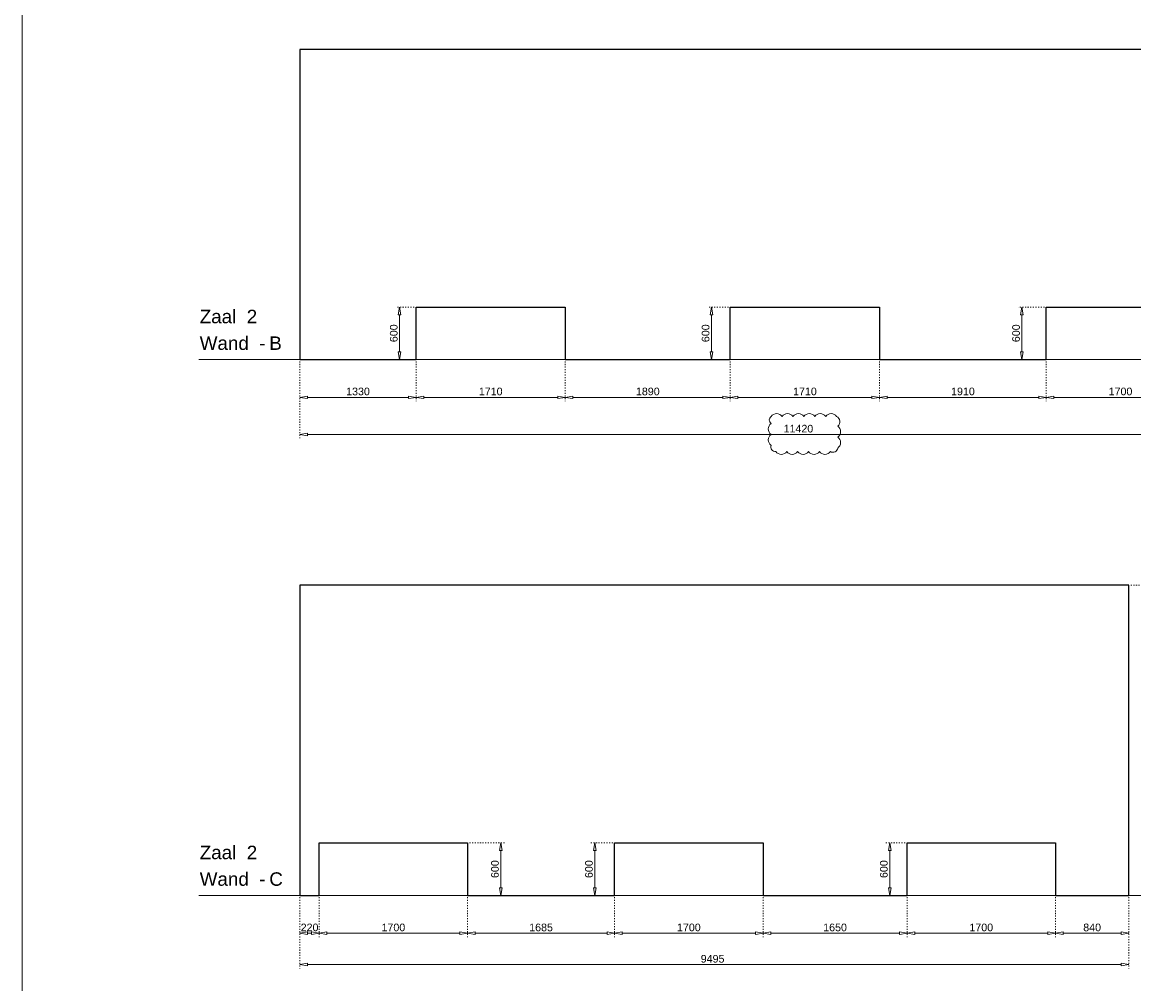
# Model space of a CAD drawing. Header units: millimetres. Extents: x 91086 to 300562, y -68316 to 28747.
# Tile 21 of 61: x 131257 to 143991, y 4794 to 15803. Entities that reach past the tile are written whole.
import ezdxf

# ---------------------------------------------------------------- set-up
doc = ezdxf.new("R2010")
doc.units = ezdxf.units.MM
doc.linetypes.add('ACAD_ISO03W100', pattern=[30, 12, -18])
doc.layers.get('Defpoints').update_dxf_attribs({"lineweight": 0})
for name, color, linetype, lineweight in [('25-Staal-B', 150, 'Continuous', 25), ('^ 0-Staal-txt', 7, 'Continuous', 0), ('Layer1', 252, 'Continuous', 0)]:
    doc.layers.add(name, color=color, linetype=linetype, lineweight=lineweight)
doc.layers.add('kanteband', color=7, linetype='Continuous', lineweight=0, true_color=0xd2f456)
doc.styles.add('Arial', font='arial.ttf')
doc.dimstyles.new('dim-11', dxfattribs={"dimscale": 35, "dimtxt": 2.5, "dimasz": 2.5, "dimexe": 1.25, "dimexo": 0.625, "dimtad": 1, "dimdec": 0, "dimtxsty": 'Arial', "dimblk": 'CLOSEDBLANK', "dimcen": 3, "dimclrd": 252, "dimclre": 252, "dimclrt": 7, "dimadec": 0, "dimazin": 0, "dimtfac": 1, "dimtdec": 0, "dimtmove": 0, "dimatfit": 3, "dimldrblk": 'CLOSEDBLANK', "dimfxl": 1, "dimlwd": 0, "dimlwe": 0, "dimarcsym": 0})

# ---------------------------------------------------------------- blocks, each defined once
blk = doc.blocks.new('_ClosedBlank')
at = {"color": 0, "linetype": 'ByBlock', "lineweight": -2}
for p, q in [((-1, 0.17), (0, 0)), ((-1, 0.17), (-1, -0.17)), ((0, 0), (-1, -0.17))]:
    blk.add_line(p, q, dxfattribs=at)
blk = doc.blocks.new('*D46')
at = {"layer": '25-Staal-B', "color": 252, "linetype": 'ACAD_ISO03W100', "lineweight": 0, "transparency": 16777216}
for p, q in [((134439, 11920), (134439, 11464)), ((135769, 11920), (135769, 11464))]:
    blk.add_line(p, q, dxfattribs=at)
at = {"layer": '25-Staal-B', "color": 252, "lineweight": 0, "transparency": 16777216}
blk.add_line((134526, 11508), (135681, 11508), dxfattribs=at)
at = {"layer": 'Defpoints', "color": 0, "transparency": 16777216}
for p in [(134439, 11942), (135769, 11942), (135769, 11508)]:
    blk.add_point(p, dxfattribs=at)
at = {"layer": '25-Staal-B', "color": 252, "lineweight": 0, "transparency": 16777216, "xscale": 87.5, "yscale": 87.5, "zscale": 87.5, "rotation": 180}
blk.add_blockref('_ClosedBlank', (134439, 11508), dxfattribs=at)
at = {"layer": '25-Staal-B', "color": 252, "lineweight": 0, "transparency": 16777216, "xscale": 87.5, "yscale": 87.5, "zscale": 87.5}
blk.add_blockref('_ClosedBlank', (135769, 11508), dxfattribs=at)
at = {"layer": '25-Staal-B', "color": 7, "transparency": 16777216, "insert": (135104, 11575), "char_height": 87.5, "attachment_point": 5, "style": 'Arial'}
blk.add_mtext('1330', dxfattribs=at)
blk = doc.blocks.new('*D47')
at = {"layer": '25-Staal-B', "color": 252, "linetype": 'ACAD_ISO03W100', "lineweight": 0, "transparency": 16777216}
for p, q in [((135769, 11920), (135769, 11464)), ((137479, 11920), (137479, 11464))]:
    blk.add_line(p, q, dxfattribs=at)
at = {"layer": '25-Staal-B', "color": 252, "lineweight": 0, "transparency": 16777216}
blk.add_line((135856, 11508), (137391, 11508), dxfattribs=at)
at = {"layer": 'Defpoints', "color": 0, "transparency": 16777216}
for p in [(135769, 11942), (137479, 11942), (137479, 11508)]:
    blk.add_point(p, dxfattribs=at)
at = {"layer": '25-Staal-B', "color": 252, "lineweight": 0, "transparency": 16777216, "xscale": 87.5, "yscale": 87.5, "zscale": 87.5, "rotation": 180}
blk.add_blockref('_ClosedBlank', (135769, 11508), dxfattribs=at)
at = {"layer": '25-Staal-B', "color": 252, "lineweight": 0, "transparency": 16777216, "xscale": 87.5, "yscale": 87.5, "zscale": 87.5}
blk.add_blockref('_ClosedBlank', (137479, 11508), dxfattribs=at)
at = {"layer": '25-Staal-B', "color": 7, "transparency": 16777216, "insert": (136624, 11575), "char_height": 87.5, "attachment_point": 5, "style": 'Arial'}
blk.add_mtext('1710', dxfattribs=at)
blk = doc.blocks.new('*D48')
at = {"layer": '25-Staal-B', "color": 252, "linetype": 'ACAD_ISO03W100', "lineweight": 0, "transparency": 16777216}
for p, q in [((137479, 11920), (137479, 11464)), ((139369, 11920), (139369, 11464))]:
    blk.add_line(p, q, dxfattribs=at)
at = {"layer": '25-Staal-B', "color": 252, "lineweight": 0, "transparency": 16777216}
blk.add_line((137566, 11508), (139281, 11508), dxfattribs=at)
at = {"layer": 'Defpoints', "color": 0, "transparency": 16777216}
for p in [(137479, 11942), (139369, 11942), (139369, 11508)]:
    blk.add_point(p, dxfattribs=at)
at = {"layer": '25-Staal-B', "color": 252, "lineweight": 0, "transparency": 16777216, "xscale": 87.5, "yscale": 87.5, "zscale": 87.5, "rotation": 180}
blk.add_blockref('_ClosedBlank', (137479, 11508), dxfattribs=at)
at = {"layer": '25-Staal-B', "color": 252, "lineweight": 0, "transparency": 16777216, "xscale": 87.5, "yscale": 87.5, "zscale": 87.5}
blk.add_blockref('_ClosedBlank', (139369, 11508), dxfattribs=at)
at = {"layer": '25-Staal-B', "color": 7, "transparency": 16777216, "insert": (138424, 11575), "char_height": 87.5, "attachment_point": 5, "style": 'Arial'}
blk.add_mtext('1890', dxfattribs=at)
blk = doc.blocks.new('*D49')
at = {"layer": '25-Staal-B', "color": 252, "linetype": 'ACAD_ISO03W100', "lineweight": 0, "transparency": 16777216}
for p, q in [((134439, 11920), (134439, 11039)), ((145859, 11920), (145859, 11039))]:
    blk.add_line(p, q, dxfattribs=at)
at = {"layer": '25-Staal-B', "color": 252, "lineweight": 0, "transparency": 16777216}
blk.add_line((134526, 11082), (145771, 11082), dxfattribs=at)
at = {"layer": 'Defpoints', "color": 0, "transparency": 16777216}
for p in [(134439, 11942), (145859, 11942), (145859, 11082)]:
    blk.add_point(p, dxfattribs=at)
at = {"layer": '25-Staal-B', "color": 252, "lineweight": 0, "transparency": 16777216, "xscale": 87.5, "yscale": 87.5, "zscale": 87.5, "rotation": 180}
blk.add_blockref('_ClosedBlank', (134439, 11082), dxfattribs=at)
at = {"layer": '25-Staal-B', "color": 252, "lineweight": 0, "transparency": 16777216, "xscale": 87.5, "yscale": 87.5, "zscale": 87.5}
blk.add_blockref('_ClosedBlank', (145859, 11082), dxfattribs=at)
at = {"layer": '25-Staal-B', "color": 7, "transparency": 16777216, "insert": (140149, 11149), "char_height": 87.5, "attachment_point": 5, "style": 'Arial'}
blk.add_mtext('11420', dxfattribs=at)
blk = doc.blocks.new('*D50')
at = {"layer": '25-Staal-B', "color": 252, "linetype": 'ACAD_ISO03W100', "lineweight": 0, "transparency": 16777216}
for p, q in [((139369, 11920), (139369, 11464)), ((141079, 11920), (141079, 11464))]:
    blk.add_line(p, q, dxfattribs=at)
at = {"layer": '25-Staal-B', "color": 252, "lineweight": 0, "transparency": 16777216}
blk.add_line((139456, 11508), (140991, 11508), dxfattribs=at)
at = {"layer": 'Defpoints', "color": 0, "transparency": 16777216}
for p in [(139369, 11942), (141079, 11942), (141079, 11508)]:
    blk.add_point(p, dxfattribs=at)
at = {"layer": '25-Staal-B', "color": 252, "lineweight": 0, "transparency": 16777216, "xscale": 87.5, "yscale": 87.5, "zscale": 87.5, "rotation": 180}
blk.add_blockref('_ClosedBlank', (139369, 11508), dxfattribs=at)
at = {"layer": '25-Staal-B', "color": 252, "lineweight": 0, "transparency": 16777216, "xscale": 87.5, "yscale": 87.5, "zscale": 87.5}
blk.add_blockref('_ClosedBlank', (141079, 11508), dxfattribs=at)
at = {"layer": '25-Staal-B', "color": 7, "transparency": 16777216, "insert": (140224, 11575), "char_height": 87.5, "attachment_point": 5, "style": 'Arial'}
blk.add_mtext('1710', dxfattribs=at)
blk = doc.blocks.new('*D51')
at = {"layer": '25-Staal-B', "color": 252, "linetype": 'ACAD_ISO03W100', "lineweight": 0, "transparency": 16777216}
for p, q in [((141079, 11920), (141079, 11464)), ((142989, 11920), (142989, 11464))]:
    blk.add_line(p, q, dxfattribs=at)
at = {"layer": '25-Staal-B', "color": 252, "lineweight": 0, "transparency": 16777216}
blk.add_line((142901, 11508), (141166, 11508), dxfattribs=at)
at = {"layer": 'Defpoints', "color": 0, "transparency": 16777216}
for p in [(141079, 11942), (142989, 11942), (141079, 11508)]:
    blk.add_point(p, dxfattribs=at)
at = {"layer": '25-Staal-B', "color": 252, "lineweight": 0, "transparency": 16777216, "xscale": 87.5, "yscale": 87.5, "zscale": 87.5, "rotation": 180}
blk.add_blockref('_ClosedBlank', (141079, 11508), dxfattribs=at)
at = {"layer": '25-Staal-B', "color": 252, "lineweight": 0, "transparency": 16777216, "xscale": 87.5, "yscale": 87.5, "zscale": 87.5}
blk.add_blockref('_ClosedBlank', (142989, 11508), dxfattribs=at)
at = {"layer": '25-Staal-B', "color": 7, "transparency": 16777216, "insert": (142034, 11575), "char_height": 87.5, "attachment_point": 5, "style": 'Arial'}
blk.add_mtext('1910', dxfattribs=at)
blk = doc.blocks.new('*D52')
at = {"layer": '25-Staal-B', "color": 252, "linetype": 'ACAD_ISO03W100', "lineweight": 0, "transparency": 16777216}
for p, q in [((142989, 11920), (142989, 11464)), ((144689, 11920), (144689, 11464))]:
    blk.add_line(p, q, dxfattribs=at)
at = {"layer": '25-Staal-B', "color": 252, "lineweight": 0, "transparency": 16777216}
blk.add_line((143076, 11508), (144601, 11508), dxfattribs=at)
at = {"layer": 'Defpoints', "color": 0, "transparency": 16777216}
for p in [(142989, 11942), (144689, 11942), (144689, 11508)]:
    blk.add_point(p, dxfattribs=at)
at = {"layer": '25-Staal-B', "color": 252, "lineweight": 0, "transparency": 16777216, "xscale": 87.5, "yscale": 87.5, "zscale": 87.5, "rotation": 180}
blk.add_blockref('_ClosedBlank', (142989, 11508), dxfattribs=at)
at = {"layer": '25-Staal-B', "color": 252, "lineweight": 0, "transparency": 16777216, "xscale": 87.5, "yscale": 87.5, "zscale": 87.5}
blk.add_blockref('_ClosedBlank', (144689, 11508), dxfattribs=at)
at = {"layer": '25-Staal-B', "color": 7, "transparency": 16777216, "insert": (143839, 11575), "char_height": 87.5, "attachment_point": 5, "style": 'Arial'}
blk.add_mtext('1700', dxfattribs=at)
blk = doc.blocks.new('*D54')
at = {"layer": '25-Staal-B', "color": 252, "linetype": 'ACAD_ISO03W100', "lineweight": 0, "transparency": 16777216}
for p, q in [((134439, 5784), (134439, 5328)), ((134659, 5784), (134659, 5328))]:
    blk.add_line(p, q, dxfattribs=at)
at = {"layer": '25-Staal-B', "color": 252, "lineweight": 0, "transparency": 16777216}
blk.add_line((134526, 5372), (134571, 5372), dxfattribs=at)
at = {"layer": 'Defpoints', "color": 0, "transparency": 16777216}
for p in [(134439, 5806), (134659, 5806), (134659, 5372)]:
    blk.add_point(p, dxfattribs=at)
at = {"layer": '25-Staal-B', "color": 252, "lineweight": 0, "transparency": 16777216, "xscale": 87.5, "yscale": 87.5, "zscale": 87.5, "rotation": 180}
blk.add_blockref('_ClosedBlank', (134439, 5372), dxfattribs=at)
at = {"layer": '25-Staal-B', "color": 252, "lineweight": 0, "transparency": 16777216, "xscale": 87.5, "yscale": 87.5, "zscale": 87.5}
blk.add_blockref('_ClosedBlank', (134659, 5372), dxfattribs=at)
at = {"layer": '25-Staal-B', "color": 7, "transparency": 16777216, "insert": (134549, 5438), "char_height": 87.5, "attachment_point": 5, "style": 'Arial'}
blk.add_mtext('220', dxfattribs=at)
blk = doc.blocks.new('*D55')
at = {"layer": '25-Staal-B', "color": 252, "linetype": 'ACAD_ISO03W100', "lineweight": 0, "transparency": 16777216}
for p, q in [((134659, 5784), (134659, 5328)), ((136359, 5784), (136359, 5328))]:
    blk.add_line(p, q, dxfattribs=at)
at = {"layer": '25-Staal-B', "color": 252, "lineweight": 0, "transparency": 16777216}
blk.add_line((134746, 5372), (136271, 5372), dxfattribs=at)
at = {"layer": 'Defpoints', "color": 0, "transparency": 16777216}
for p in [(134659, 5806), (136359, 5806), (136359, 5372)]:
    blk.add_point(p, dxfattribs=at)
at = {"layer": '25-Staal-B', "color": 252, "lineweight": 0, "transparency": 16777216, "xscale": 87.5, "yscale": 87.5, "zscale": 87.5, "rotation": 180}
blk.add_blockref('_ClosedBlank', (134659, 5372), dxfattribs=at)
at = {"layer": '25-Staal-B', "color": 252, "lineweight": 0, "transparency": 16777216, "xscale": 87.5, "yscale": 87.5, "zscale": 87.5}
blk.add_blockref('_ClosedBlank', (136359, 5372), dxfattribs=at)
at = {"layer": '25-Staal-B', "color": 7, "transparency": 16777216, "insert": (135509, 5438), "char_height": 87.5, "attachment_point": 5, "style": 'Arial'}
blk.add_mtext('1700', dxfattribs=at)
blk = doc.blocks.new('*D56')
at = {"layer": '25-Staal-B', "color": 252, "linetype": 'ACAD_ISO03W100', "lineweight": 0, "transparency": 16777216}
for p, q in [((136359, 5784), (136359, 5328)), ((138044, 5784), (138044, 5328))]:
    blk.add_line(p, q, dxfattribs=at)
at = {"layer": '25-Staal-B', "color": 252, "lineweight": 0, "transparency": 16777216}
blk.add_line((136446, 5372), (137956, 5372), dxfattribs=at)
at = {"layer": 'Defpoints', "color": 0, "transparency": 16777216}
for p in [(136359, 5806), (138044, 5806), (138044, 5372)]:
    blk.add_point(p, dxfattribs=at)
at = {"layer": '25-Staal-B', "color": 252, "lineweight": 0, "transparency": 16777216, "xscale": 87.5, "yscale": 87.5, "zscale": 87.5, "rotation": 180}
blk.add_blockref('_ClosedBlank', (136359, 5372), dxfattribs=at)
at = {"layer": '25-Staal-B', "color": 252, "lineweight": 0, "transparency": 16777216, "xscale": 87.5, "yscale": 87.5, "zscale": 87.5}
blk.add_blockref('_ClosedBlank', (138044, 5372), dxfattribs=at)
at = {"layer": '25-Staal-B', "color": 7, "transparency": 16777216, "insert": (137201, 5438), "char_height": 87.5, "attachment_point": 5, "style": 'Arial'}
blk.add_mtext('1685', dxfattribs=at)
blk = doc.blocks.new('*D57')
at = {"layer": '25-Staal-B', "color": 252, "linetype": 'ACAD_ISO03W100', "lineweight": 0, "transparency": 16777216}
for p, q in [((134439, 5784), (134439, 4969)), ((143934, 5784), (143934, 4969))]:
    blk.add_line(p, q, dxfattribs=at)
at = {"layer": '25-Staal-B', "color": 252, "lineweight": 0, "transparency": 16777216}
blk.add_line((134526, 5013), (143846, 5013), dxfattribs=at)
at = {"layer": 'Defpoints', "color": 0, "transparency": 16777216}
for p in [(134439, 5806), (143934, 5806), (143934, 5013)]:
    blk.add_point(p, dxfattribs=at)
at = {"layer": '25-Staal-B', "color": 252, "lineweight": 0, "transparency": 16777216, "xscale": 87.5, "yscale": 87.5, "zscale": 87.5, "rotation": 180}
blk.add_blockref('_ClosedBlank', (134439, 5013), dxfattribs=at)
at = {"layer": '25-Staal-B', "color": 252, "lineweight": 0, "transparency": 16777216, "xscale": 87.5, "yscale": 87.5, "zscale": 87.5}
blk.add_blockref('_ClosedBlank', (143934, 5013), dxfattribs=at)
at = {"layer": '25-Staal-B', "color": 7, "transparency": 16777216, "insert": (139166, 5079), "char_height": 87.5, "attachment_point": 5, "style": 'Arial'}
blk.add_mtext('9495', dxfattribs=at)
blk = doc.blocks.new('*D58')
at = {"layer": '25-Staal-B', "color": 252, "linetype": 'ACAD_ISO03W100', "lineweight": 0, "transparency": 16777216}
for p, q in [((138044, 5784), (138044, 5328)), ((139744, 5784), (139744, 5328))]:
    blk.add_line(p, q, dxfattribs=at)
at = {"layer": '25-Staal-B', "color": 252, "lineweight": 0, "transparency": 16777216}
blk.add_line((138131, 5372), (139656, 5372), dxfattribs=at)
at = {"layer": 'Defpoints', "color": 0, "transparency": 16777216}
for p in [(138044, 5806), (139744, 5806), (139744, 5372)]:
    blk.add_point(p, dxfattribs=at)
at = {"layer": '25-Staal-B', "color": 252, "lineweight": 0, "transparency": 16777216, "xscale": 87.5, "yscale": 87.5, "zscale": 87.5, "rotation": 180}
blk.add_blockref('_ClosedBlank', (138044, 5372), dxfattribs=at)
at = {"layer": '25-Staal-B', "color": 252, "lineweight": 0, "transparency": 16777216, "xscale": 87.5, "yscale": 87.5, "zscale": 87.5}
blk.add_blockref('_ClosedBlank', (139744, 5372), dxfattribs=at)
at = {"layer": '25-Staal-B', "color": 7, "transparency": 16777216, "insert": (138894, 5438), "char_height": 87.5, "attachment_point": 5, "style": 'Arial'}
blk.add_mtext('1700', dxfattribs=at)
blk = doc.blocks.new('*D59')
at = {"layer": '25-Staal-B', "color": 252, "linetype": 'ACAD_ISO03W100', "lineweight": 0, "transparency": 16777216}
for p, q in [((139744, 5784), (139744, 5328)), ((141394, 5784), (141394, 5328))]:
    blk.add_line(p, q, dxfattribs=at)
at = {"layer": '25-Staal-B', "color": 252, "lineweight": 0, "transparency": 16777216}
blk.add_line((141306, 5372), (139831, 5372), dxfattribs=at)
at = {"layer": 'Defpoints', "color": 0, "transparency": 16777216}
for p in [(139744, 5806), (141394, 5806), (139744, 5372)]:
    blk.add_point(p, dxfattribs=at)
at = {"layer": '25-Staal-B', "color": 252, "lineweight": 0, "transparency": 16777216, "xscale": 87.5, "yscale": 87.5, "zscale": 87.5, "rotation": 180}
blk.add_blockref('_ClosedBlank', (139744, 5372), dxfattribs=at)
at = {"layer": '25-Staal-B', "color": 252, "lineweight": 0, "transparency": 16777216, "xscale": 87.5, "yscale": 87.5, "zscale": 87.5}
blk.add_blockref('_ClosedBlank', (141394, 5372), dxfattribs=at)
at = {"layer": '25-Staal-B', "color": 7, "transparency": 16777216, "insert": (140569, 5438), "char_height": 87.5, "attachment_point": 5, "style": 'Arial'}
blk.add_mtext('1650', dxfattribs=at)
blk = doc.blocks.new('*D60')
at = {"layer": '25-Staal-B', "color": 252, "linetype": 'ACAD_ISO03W100', "lineweight": 0, "transparency": 16777216}
for p, q in [((141394, 5784), (141394, 5328)), ((143094, 5784), (143094, 5328))]:
    blk.add_line(p, q, dxfattribs=at)
at = {"layer": '25-Staal-B', "color": 252, "lineweight": 0, "transparency": 16777216}
blk.add_line((141481, 5372), (143006, 5372), dxfattribs=at)
at = {"layer": 'Defpoints', "color": 0, "transparency": 16777216}
for p in [(141394, 5806), (143094, 5806), (143094, 5372)]:
    blk.add_point(p, dxfattribs=at)
at = {"layer": '25-Staal-B', "color": 252, "lineweight": 0, "transparency": 16777216, "xscale": 87.5, "yscale": 87.5, "zscale": 87.5, "rotation": 180}
blk.add_blockref('_ClosedBlank', (141394, 5372), dxfattribs=at)
at = {"layer": '25-Staal-B', "color": 252, "lineweight": 0, "transparency": 16777216, "xscale": 87.5, "yscale": 87.5, "zscale": 87.5}
blk.add_blockref('_ClosedBlank', (143094, 5372), dxfattribs=at)
at = {"layer": '25-Staal-B', "color": 7, "transparency": 16777216, "insert": (142244, 5438), "char_height": 87.5, "attachment_point": 5, "style": 'Arial'}
blk.add_mtext('1700', dxfattribs=at)
blk = doc.blocks.new('*D61')
at = {"layer": '25-Staal-B', "color": 252, "linetype": 'ACAD_ISO03W100', "lineweight": 0, "transparency": 16777216}
for p, q in [((143094, 5784), (143094, 5328)), ((143934, 5784), (143934, 5328))]:
    blk.add_line(p, q, dxfattribs=at)
at = {"layer": '25-Staal-B', "color": 252, "lineweight": 0, "transparency": 16777216}
blk.add_line((143181, 5372), (143846, 5372), dxfattribs=at)
at = {"layer": 'Defpoints', "color": 0, "transparency": 16777216}
for p in [(143094, 5806), (143934, 5806), (143934, 5372)]:
    blk.add_point(p, dxfattribs=at)
at = {"layer": '25-Staal-B', "color": 252, "lineweight": 0, "transparency": 16777216, "xscale": 87.5, "yscale": 87.5, "zscale": 87.5, "rotation": 180}
blk.add_blockref('_ClosedBlank', (143094, 5372), dxfattribs=at)
at = {"layer": '25-Staal-B', "color": 252, "lineweight": 0, "transparency": 16777216, "xscale": 87.5, "yscale": 87.5, "zscale": 87.5}
blk.add_blockref('_ClosedBlank', (143934, 5372), dxfattribs=at)
at = {"layer": '25-Staal-B', "color": 7, "transparency": 16777216, "insert": (143514, 5438), "char_height": 87.5, "attachment_point": 5, "style": 'Arial'}
blk.add_mtext('840', dxfattribs=at)
blk = doc.blocks.new('*D62')
at = {"layer": '25-Staal-B', "color": 252, "linetype": 'ACAD_ISO03W100', "lineweight": 0, "transparency": 16777216}
for p, q in [((136381, 6406), (136783, 6406)), ((136381, 5806), (136783, 5806))]:
    blk.add_line(p, q, dxfattribs=at)
at = {"layer": '25-Staal-B', "color": 252, "lineweight": 0, "transparency": 16777216}
blk.add_line((136739, 6318), (136739, 5893), dxfattribs=at)
at = {"layer": 'Defpoints', "color": 0, "transparency": 16777216}
for p in [(136359, 6406), (136359, 5806), (136739, 5806)]:
    blk.add_point(p, dxfattribs=at)
at = {"layer": '25-Staal-B', "color": 252, "lineweight": 0, "transparency": 16777216, "xscale": 87.5, "yscale": 87.5, "zscale": 87.5}
for p, rotation in [((136739, 6406), 90), ((136739, 5806), 270)]:
    blk.add_blockref('_ClosedBlank', p, dxfattribs=dict(at, rotation=rotation))
at = {"layer": '25-Staal-B', "color": 7, "transparency": 16777216, "insert": (136673, 6106), "char_height": 87.5, "attachment_point": 5, "rotation": 90, "style": 'Arial'}
blk.add_mtext('600', dxfattribs=at)
blk = doc.blocks.new('*D64')
at = {"layer": '25-Staal-B', "color": 252, "linetype": 'ACAD_ISO03W100', "lineweight": 0, "transparency": 16777216}
for p, q in [((143956, 9356), (144399, 9356)), ((143956, 5806), (144399, 5806))]:
    blk.add_line(p, q, dxfattribs=at)
at = {"layer": '25-Staal-B', "color": 252, "lineweight": 0, "transparency": 16777216}
blk.add_line((144355, 5893), (144355, 9268), dxfattribs=at)
at = {"layer": 'Defpoints', "color": 0, "transparency": 16777216}
for p in [(143934, 9356), (144355, 9356), (143934, 5806)]:
    blk.add_point(p, dxfattribs=at)
at = {"layer": '25-Staal-B', "color": 252, "lineweight": 0, "transparency": 16777216, "xscale": 87.5, "yscale": 87.5, "zscale": 87.5}
for p, rotation in [((144355, 9356), 90), ((144355, 5806), 270)]:
    blk.add_blockref('_ClosedBlank', p, dxfattribs=dict(at, rotation=rotation))
at = {"layer": '25-Staal-B', "color": 7, "transparency": 16777216, "insert": (144288, 7581), "char_height": 87.5, "attachment_point": 5, "rotation": 90, "style": 'Arial'}
blk.add_mtext('3550', dxfattribs=at)
blk = doc.blocks.new('*D254')
at = {"layer": '25-Staal-B', "color": 252, "linetype": 'ACAD_ISO03W100', "lineweight": 0, "transparency": 16777216}
for p, q in [((135747, 12542), (135537, 12542)), ((135747, 11942), (135537, 11942))]:
    blk.add_line(p, q, dxfattribs=at)
at = {"layer": '25-Staal-B', "color": 252, "lineweight": 0, "transparency": 16777216}
blk.add_line((135580, 12030), (135580, 12455), dxfattribs=at)
at = {"layer": 'Defpoints', "color": 0, "transparency": 16777216}
for p in [(135580, 12542), (135769, 12542), (135769, 11942)]:
    blk.add_point(p, dxfattribs=at)
at = {"layer": '25-Staal-B', "color": 252, "lineweight": 0, "transparency": 16777216, "xscale": 87.5, "yscale": 87.5, "zscale": 87.5}
for p, rotation in [((135580, 12542), 90), ((135580, 11942), 270)]:
    blk.add_blockref('_ClosedBlank', p, dxfattribs=dict(at, rotation=rotation))
at = {"layer": '25-Staal-B', "color": 7, "transparency": 16777216, "insert": (135514, 12242), "char_height": 87.5, "attachment_point": 5, "rotation": 90, "style": 'Arial'}
blk.add_mtext('600', dxfattribs=at)
blk = doc.blocks.new('*D255')
at = {"layer": '25-Staal-B', "color": 252, "linetype": 'ACAD_ISO03W100', "lineweight": 0, "transparency": 16777216}
for p, q in [((139347, 12542), (139109, 12542)), ((139347, 11942), (139109, 11942))]:
    blk.add_line(p, q, dxfattribs=at)
at = {"layer": '25-Staal-B', "color": 252, "lineweight": 0, "transparency": 16777216}
blk.add_line((139153, 12030), (139153, 12455), dxfattribs=at)
at = {"layer": 'Defpoints', "color": 0, "transparency": 16777216}
for p in [(139153, 12542), (139369, 12542), (139369, 11942)]:
    blk.add_point(p, dxfattribs=at)
at = {"layer": '25-Staal-B', "color": 252, "lineweight": 0, "transparency": 16777216, "xscale": 87.5, "yscale": 87.5, "zscale": 87.5}
for p, rotation in [((139153, 12542), 90), ((139153, 11942), 270)]:
    blk.add_blockref('_ClosedBlank', p, dxfattribs=dict(at, rotation=rotation))
at = {"layer": '25-Staal-B', "color": 7, "transparency": 16777216, "insert": (139086, 12242), "char_height": 87.5, "attachment_point": 5, "rotation": 90, "style": 'Arial'}
blk.add_mtext('600', dxfattribs=at)
blk = doc.blocks.new('*D256')
at = {"layer": '25-Staal-B', "color": 252, "linetype": 'ACAD_ISO03W100', "lineweight": 0, "transparency": 16777216}
for p, q in [((142967, 12542), (142666, 12542)), ((142967, 11942), (142666, 11942))]:
    blk.add_line(p, q, dxfattribs=at)
at = {"layer": '25-Staal-B', "color": 252, "lineweight": 0, "transparency": 16777216}
blk.add_line((142709, 12455), (142709, 12030), dxfattribs=at)
at = {"layer": 'Defpoints', "color": 0, "transparency": 16777216}
for p in [(142989, 12542), (142709, 11942), (142989, 11942)]:
    blk.add_point(p, dxfattribs=at)
at = {"layer": '25-Staal-B', "color": 252, "lineweight": 0, "transparency": 16777216, "xscale": 87.5, "yscale": 87.5, "zscale": 87.5}
for p, rotation in [((142709, 12542), 90), ((142709, 11942), 270)]:
    blk.add_blockref('_ClosedBlank', p, dxfattribs=dict(at, rotation=rotation))
at = {"layer": '25-Staal-B', "color": 7, "transparency": 16777216, "insert": (142643, 12242), "char_height": 87.5, "attachment_point": 5, "rotation": 90, "style": 'Arial'}
blk.add_mtext('600', dxfattribs=at)
blk = doc.blocks.new('*D257')
at = {"layer": '25-Staal-B', "color": 252, "linetype": 'ACAD_ISO03W100', "lineweight": 0, "transparency": 16777216}
for p, q in [((138022, 6406), (137773, 6406)), ((138022, 5806), (137773, 5806))]:
    blk.add_line(p, q, dxfattribs=at)
at = {"layer": '25-Staal-B', "color": 252, "lineweight": 0, "transparency": 16777216}
blk.add_line((137816, 6318), (137816, 5893), dxfattribs=at)
at = {"layer": 'Defpoints', "color": 0, "transparency": 16777216}
for p in [(138044, 6406), (137816, 5806), (138044, 5806)]:
    blk.add_point(p, dxfattribs=at)
at = {"layer": '25-Staal-B', "color": 252, "lineweight": 0, "transparency": 16777216, "xscale": 87.5, "yscale": 87.5, "zscale": 87.5}
for p, rotation in [((137816, 6406), 90), ((137816, 5806), 270)]:
    blk.add_blockref('_ClosedBlank', p, dxfattribs=dict(at, rotation=rotation))
at = {"layer": '25-Staal-B', "color": 7, "transparency": 16777216, "insert": (137750, 6106), "char_height": 87.5, "attachment_point": 5, "rotation": 90, "style": 'Arial'}
blk.add_mtext('600', dxfattribs=at)
blk = doc.blocks.new('*D258')
at = {"layer": '25-Staal-B', "color": 252, "linetype": 'ACAD_ISO03W100', "lineweight": 0, "transparency": 16777216}
for p, q in [((141372, 6406), (141151, 6406)), ((141372, 5806), (141151, 5806))]:
    blk.add_line(p, q, dxfattribs=at)
at = {"layer": '25-Staal-B', "color": 252, "lineweight": 0, "transparency": 16777216}
blk.add_line((141195, 6318), (141195, 5893), dxfattribs=at)
at = {"layer": 'Defpoints', "color": 0, "transparency": 16777216}
for p in [(141394, 6406), (141195, 5806), (141394, 5806)]:
    blk.add_point(p, dxfattribs=at)
at = {"layer": '25-Staal-B', "color": 252, "lineweight": 0, "transparency": 16777216, "xscale": 87.5, "yscale": 87.5, "zscale": 87.5}
for p, rotation in [((141195, 6406), 90), ((141195, 5806), 270)]:
    blk.add_blockref('_ClosedBlank', p, dxfattribs=dict(at, rotation=rotation))
at = {"layer": '25-Staal-B', "color": 7, "transparency": 16777216, "insert": (141128, 6106), "char_height": 87.5, "attachment_point": 5, "rotation": 90, "style": 'Arial'}
blk.add_mtext('600', dxfattribs=at)

msp = doc.modelspace()

# ---------------------------------------------------------------- linework, layer by layer
at = {"layer": '25-Staal-B'}
for points in [[(134438.7, 11942.2), (135768.7, 11942.2), (135768.7, 12542.2), (137478.7, 12542.2), (137478.7, 11942.2), (139368.7, 11942.2), (139368.7, 12542.2), (141078.7, 12542.2), (141078.7, 11942.2), (142988.7, 11942.2), (142988.7, 12542.2), (144688.7, 12542.2), (144688.7, 11942.2), (145858.7, 11942.2), (145858.7, 15492.2), (134438.7, 15492.2)], [(134438.7, 5806), (134658.7, 5806), (134658.7, 6406), (136358.7, 6406), (136358.7, 5806), (138043.7, 5806), (138043.7, 6406), (139743.7, 6406), (139743.7, 5806), (141393.7, 5806), (141393.7, 6406), (143093.7, 6406), (143093.7, 5806), (143933.7, 5806), (143933.7, 9356), (134438.7, 9356)]]:
    msp.add_lwpolyline(points, close=True, dxfattribs=at)
at = {"layer": '^ 0-Staal-txt', "lineweight": 0}
for points in [[(133282.3, 11942.2), (150139.8, 11942.2)], [(133282.3, 5806), (150139.8, 5806)]]:
    msp.add_lwpolyline(points, dxfattribs=at)
at = {"layer": 'kanteband'}
msp.add_lwpolyline([(139836.7, 11289, -0.5205671), (139961.7, 11289, -0.5205671), (140086.7, 11289, -0.5205671), (140211.7, 11289, -0.5205671), (140336.7, 11289, -0.5205671), (140461.7, 11289, -0.5205671), (140586.7, 11289, -0.5205671), (140600.3, 11177.5, -0.5205671), (140600.3, 11052.5, -0.5205671), (140600.3, 10927.5, -0.5205671), (140515.5, 10887.3, -0.5205671), (140390.5, 10887.3, -0.5205671), (140265.5, 10887.3, -0.5205671), (140140.5, 10887.3, -0.5205671), (140015.5, 10887.3, -0.5205671), (139890.5, 10887.3, -0.5205671), (139836.7, 10958.5, -0.5205671), (139836.7, 11083.5, -0.5205671), (139836.7, 11208.5, -0.5205671)], format="xyb", close=True, dxfattribs=at)
at = {"layer": 'Layer1'}
msp.add_lwpolyline([(131257.3, -2338), (131257.3, 25335.3)], dxfattribs=at)

# ---------------------------------------------------------------- texts
at = {"layer": '^ 0-Staal-txt', "lineweight": 0, "style": 'Arial'}
for s, height, p in [('Zaal  2', 154.21, (133290.4, 12356.3)), ('Wand  - ', 154.21, (133290.4, 12051.6)), ('B', 154.2, (134087.5, 12051.6)), ('Zaal  2', 154.21, (133290.4, 6220.1)), ('Wand  - ', 154.21, (133290.4, 5915.4)), ('C', 154.2, (134087.5, 5915.4))]:
    msp.add_text(s, height=height, dxfattribs=at).set_placement(p)

# ---------------------------------------------------------------- dimensions: what is measured, and where the dimension line sits
at = {"layer": '25-Staal-B'}
for base, p1, p2, picture, middle in [((135580.4, 12542.2), (135768.7, 11942.2), (135768.7, 12542.2), '*D254', (135513.8, 12242.2)), ((139152.8, 12542.2), (139368.7, 11942.2), (139368.7, 12542.2), '*D255', (139086.3, 12242.2)), ((142709.3, 11942.2), (142988.7, 12542.2), (142988.7, 11942.2), '*D256', (142642.8, 12242.2)), ((144355, 9356), (143933.7, 5806), (143933.7, 9356), '*D64', (144288.4, 7581)), ((136739.2, 5806), (136358.7, 6406), (136358.7, 5806), '*D62', (136672.6, 6106)), ((137816.4, 5806), (138043.7, 6406), (138043.7, 5806), '*D257', (137749.9, 6106)), ((141194.5, 5806), (141393.7, 6406), (141393.7, 5806), '*D258', (141128, 6106))]:
    dim = msp.add_linear_dim(base=base, p1=p1, p2=p2, angle=90, dimstyle='dim-11', dxfattribs=at)
    dim.commit()
    dim.dimension.update_dxf_attribs({"geometry": picture, "text_midpoint": middle})
for base, p1, p2, picture, middle in [((135768.7, 11508), (134438.7, 11942.2), (135768.7, 11942.2), '*D46', (135103.7, 11574.6)), ((145858.7, 11082.4), (134438.7, 11942.2), (145858.7, 11942.2), '*D49', (140148.7, 11149)), ((137478.7, 11508), (135768.7, 11942.2), (137478.7, 11942.2), '*D47', (136623.7, 11574.5)), ((139368.7, 11508), (137478.7, 11942.2), (139368.7, 11942.2), '*D48', (138423.7, 11574.5)), ((141078.7, 11508), (139368.7, 11942.2), (141078.7, 11942.2), '*D50', (140223.7, 11574.5)), ((141078.7, 11508), (142988.7, 11942.2), (141078.7, 11942.2), '*D51', (142033.7, 11574.5)), ((144688.7, 11508), (142988.7, 11942.2), (144688.7, 11942.2), '*D52', (143838.7, 11574.5)), ((136358.7, 5371.8), (134658.7, 5806), (136358.7, 5806), '*D55', (135508.7, 5438.3)), ((138043.7, 5371.8), (136358.7, 5806), (138043.7, 5806), '*D56', (137201.2, 5438.3)), ((139743.7, 5371.8), (138043.7, 5806), (139743.7, 5806), '*D58', (138893.7, 5438.3)), ((139743.7, 5371.8), (141393.7, 5806), (139743.7, 5806), '*D59', (140568.7, 5438.3)), ((143093.7, 5371.8), (141393.7, 5806), (143093.7, 5806), '*D60', (142243.7, 5438.3)), ((143933.7, 5371.8), (143093.7, 5806), (143933.7, 5806), '*D61', (143513.7, 5438.3))]:
    dim = msp.add_linear_dim(base=base, p1=p1, p2=p2, dimstyle='dim-11', dxfattribs=at)
    dim.commit()
    dim.dimension.update_dxf_attribs({"geometry": picture, "text_midpoint": middle})
for base, p2, picture, middle in [((134658.7, 5371.8), (134658.7, 5806), '*D54', (134548.7, 5371.8)), ((143933.7, 5012.8), (143933.7, 5806), '*D57', (139166.2, 5012.8))]:
    dim = msp.add_linear_dim(base=base, p1=(134438.7, 5806), p2=p2, dimstyle='dim-11', dxfattribs=at)
    dim.commit()
    dim.dimension.update_dxf_attribs({"geometry": picture, "text_midpoint": middle, "dimtype": 128})

doc.saveas('drawing.dxf')
